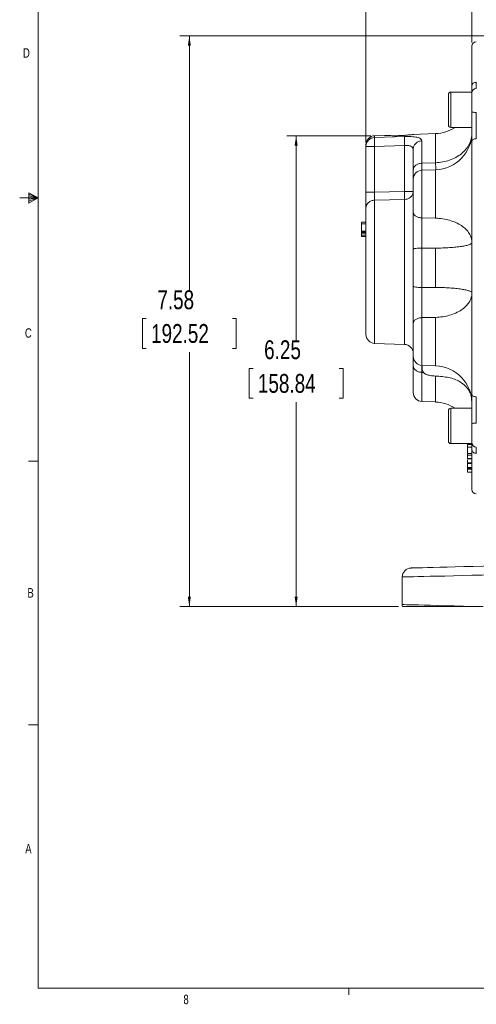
# Model space of a CAD drawing. Header units: inches. Extents: x 0.3 to 33.9, y 0.2 to 21.7.
# Tile 1 of 22: x 0.3 to 6.3, y 0.2 to 13.3. Entities that reach past the tile are written whole.
import ezdxf

# ---------------------------------------------------------------- set-up
doc = ezdxf.new("R2010")
doc.units = ezdxf.units.IN
doc.header["$MEASUREMENT"] = 0
doc.layers.add('SLD-0', color=7, linetype='Continuous', lineweight=15)
doc.styles.add('SLDTEXTSTYLE0', font='TXT', dxfattribs={"width": 0.75})
doc.dimstyles.new('SLDDIMSTYLE0', dxfattribs={"dimtxt": 0.25, "dimasz": 0.13, "dimexe": 0, "dimexo": 0.0625, "dimgap": 0.0625, "dimtad": 0, "dimtih": 1, "dimtoh": 1, "dimrnd": 1e-09, "dimzin": 12, "dimdsep": 46, "dimtxsty": 'SLDTEXTSTYLE0', "dimsah": 1, "dimcen": 0.09, "dimadec": 0, "dimazin": 3, "dimtfac": 1, "dimtofl": 0, "dimtmove": 0, "dimatfit": 3, "dimfxl": 1, "dimfrac": 2, "dimtolj": 1, "dimtzin": 12, "dimarcsym": 0})

# ---------------------------------------------------------------- blocks, each defined once
blk = doc.blocks.new('_D_6')
at = {"layer": 'SLD-0'}
for p, q in [((4.876, 11.643), (4.876, 15.227)), ((4.876, 15.102), (6.156, 15.102)), ((6.296, 15.138), (6.245, 15.138)), ((6.245, 15.138), (6.245, 14.742)), ((7.438, 15.138), (7.489, 15.138)), ((7.489, 15.138), (7.489, 14.742)), ((8.858, 15.102), (7.578, 15.102)), ((6.245, 14.742), (6.296, 14.742)), ((7.489, 14.742), (7.438, 14.742))]:
    blk.add_line(p, q, dxfattribs=at)
for points in [[(4.876, 15.102), (5.006, 15.082), (5.006, 15.122)], [(8.858, 15.102), (8.728, 15.122), (8.728, 15.082)]]:
    blk.add_solid(points, dxfattribs=at)
at = {"layer": 'SLD-0', "char_height": 0.25, "attachment_point": 1, "style": 'SLDTEXTSTYLE0'}
for s, insert in [('3.98', (6.442, 15.511, -0.858)), ('101.16', (6.359, 15.064, -0.858))]:
    blk.add_mtext(s, dxfattribs=dict(at, insert=insert))
blk = doc.blocks.new('_D_7')
at = {"layer": 'SLD-0'}
for p, q in [((6.284, 12.972), (6.284, 14.032)), ((6.284, 13.907), (6.952, 13.907)), ((7.092, 13.944), (7.041, 13.944)), ((7.041, 13.944), (7.041, 13.547)), ((8.05, 13.944), (8.101, 13.944)), ((8.101, 13.944), (8.101, 13.547)), ((8.858, 13.907), (8.19, 13.907)), ((7.041, 13.547), (7.092, 13.547)), ((8.101, 13.547), (8.05, 13.547))]:
    blk.add_line(p, q, dxfattribs=at)
for points in [[(6.284, 13.907), (6.414, 13.887), (6.414, 13.927)], [(8.858, 13.907), (8.728, 13.927), (8.728, 13.887)]]:
    blk.add_solid(points, dxfattribs=at)
at = {"layer": 'SLD-0', "char_height": 0.25, "attachment_point": 1, "style": 'SLDTEXTSTYLE0'}
for s, insert in [('2.57', (7.146, 14.317, -0.858)), ('65.39', (7.155, 13.869, -0.858))]:
    blk.add_mtext(s, dxfattribs=dict(at, insert=insert))
blk = doc.blocks.new('_D_10')
at = {"layer": 'SLD-0'}
for p, q in [((4.942, 11.734), (3.825, 11.734)), ((3.95, 11.734), (3.95, 9.018)), ((3.378, 8.644), (3.327, 8.644)), ((3.327, 8.644), (3.327, 8.248)), ((4.521, 8.644), (4.572, 8.644)), ((4.572, 8.644), (4.572, 8.248)), ((3.327, 8.248), (3.378, 8.248)), ((4.572, 8.248), (4.521, 8.248)), ((3.95, 5.481), (3.95, 8.197)), ((5.311, 5.481), (3.825, 5.481))]:
    blk.add_line(p, q, dxfattribs=at)
for points in [[(3.95, 11.734), (3.93, 11.604), (3.97, 11.604)], [(3.95, 5.481), (3.97, 5.611), (3.93, 5.611)]]:
    blk.add_solid(points, dxfattribs=at)
at = {"layer": 'SLD-0', "char_height": 0.25, "attachment_point": 1, "style": 'SLDTEXTSTYLE0'}
for s, insert in [('6.25', (3.525, 9.017, -0.858)), ('158.84', (3.442, 8.57, -0.858))]:
    blk.add_mtext(s, dxfattribs=dict(at, insert=insert))
blk = doc.blocks.new('_D_11')
at = {"layer": 'SLD-0'}
for p, q in [((8.808, 13.06), (2.407, 13.06)), ((2.532, 13.06), (2.532, 9.681)), ((1.961, 9.307), (1.91, 9.307)), ((1.91, 9.307), (1.91, 8.91)), ((3.104, 9.307), (3.155, 9.307)), ((3.155, 9.307), (3.155, 8.91)), ((1.91, 8.91), (1.961, 8.91)), ((3.155, 8.91), (3.104, 8.91)), ((2.532, 5.481), (2.532, 8.86)), ((5.311, 5.481), (2.407, 5.481))]:
    blk.add_line(p, q, dxfattribs=at)
for points in [[(2.532, 13.06), (2.512, 12.93), (2.552, 12.93)], [(2.532, 5.481), (2.552, 5.611), (2.512, 5.611)]]:
    blk.add_solid(points, dxfattribs=at)
at = {"layer": 'SLD-0', "char_height": 0.25, "attachment_point": 1, "style": 'SLDTEXTSTYLE0'}
for s, insert in [('7.58', (2.107, 9.68, -0.858)), ('192.52', (2.024, 9.233, -0.858))]:
    blk.add_mtext(s, dxfattribs=dict(at, insert=insert))

msp = doc.modelspace()

# ---------------------------------------------------------------- linework, layer by layer
at = {"color": 7, "linetype": 'Continuous', "lineweight": 15}
for p, q in [((6.284, 12.314), (6.004, 12.314)), ((6.284, 12.314), (6.284, 11.845)), ((5.972, 12.282), (5.972, 11.877)), ((6.004, 11.845), (6.284, 11.845)), ((5.123, 11.739), (4.992, 11.734)), ((4.992, 11.711), (5.388, 11.723)), ((5.801, 11.763), (5.505, 11.752)), ((5.62, 11.667), (5.62, 11.37)), ((4.876, 11.614), (4.876, 11.593)), ((4.876, 11.593), (4.992, 11.593)), ((4.876, 10.985), (4.876, 11.593)), ((4.992, 11.593), (5.388, 11.605)), ((4.992, 11.593), (4.992, 10.985)), ((5.388, 11.605), (5.388, 10.994)), ((5.62, 11.37), (5.801, 11.376)), ((5.801, 11.283), (5.62, 11.276)), ((4.992, 10.985), (5.388, 10.994)), ((4.992, 10.878), (5.388, 10.887)), ((5.62, 10.642), (5.801, 10.639)), ((4.876, 10.588), (4.816, 10.588)), ((4.876, 10.566), (4.816, 10.566)), ((4.816, 10.566), (4.816, 10.467)), ((4.816, 10.467), (4.876, 10.467)), ((4.816, 10.453), (4.876, 10.453)), ((4.816, 10.439), (4.876, 10.439)), ((4.816, 10.439), (4.816, 10.415)), ((4.876, 10.415), (4.816, 10.415)), ((4.876, 10.396), (4.816, 10.396)), ((5.801, 10.242), (5.62, 10.243)), ((5.62, 10.243), (5.62, 9.718)), ((5.801, 9.719), (5.801, 10.242)), ((5.62, 9.718), (5.801, 9.719)), ((5.801, 9.322), (5.62, 9.318)), ((4.992, 8.976), (5.388, 8.962)), ((5.62, 8.684), (5.801, 8.678)), ((5.642, 8.59), (5.62, 8.591)), ((6.278, 8.25), (6.28, 8.22)), ((5.62, 8.204), (5.801, 8.198)), ((6.284, 8.115), (6.004, 8.115)), ((6.284, 8.115), (6.284, 7.646)), ((6.004, 7.646), (6.284, 7.646)), ((6.284, 7.646), (6.224, 7.646)), ((6.224, 7.646), (6.224, 7.644)), ((6.284, 7.635), (6.224, 7.635)), ((6.224, 7.61), (6.224, 7.606)), ((6.284, 7.599), (6.224, 7.599)), ((6.284, 7.515), (6.224, 7.515)), ((6.224, 7.512), (6.284, 7.512)), ((6.224, 7.506), (6.224, 7.493)), ((6.284, 7.493), (6.224, 7.493)), ((6.284, 7.447), (6.224, 7.447)), ((6.224, 7.445), (6.284, 7.445)), ((6.284, 7.392), (6.224, 7.392)), ((6.224, 7.391), (6.284, 7.391)), ((6.224, 7.385), (6.224, 7.38)), ((6.284, 7.38), (6.224, 7.38)), ((6.224, 7.328), (6.284, 7.328)), ((6.284, 7.321), (6.224, 7.321)), ((6.284, 7.304), (6.224, 7.304)), ((6.224, 7.265), (6.284, 7.265)), ((5.358, 5.873), (5.358, 5.507))]:
    msp.add_line(p, q, dxfattribs=at)
at = {"color": 8, "linetype": 'Continuous', "lineweight": 15}
for p, q in [((6.004, 12.314), (6.004, 11.845)), ((4.992, 11.734), (4.992, 11.711)), ((5.801, 11.376), (5.801, 11.763)), ((5.62, 11.276), (5.62, 10.642)), ((5.801, 10.639), (5.801, 11.283)), ((4.992, 8.976), (4.992, 10.878)), ((5.388, 8.962), (5.388, 10.887)), ((5.62, 9.318), (5.62, 8.684)), ((5.801, 8.678), (5.801, 9.322)), ((5.62, 8.591), (5.62, 8.204)), ((5.801, 8.198), (5.801, 8.542)), ((6.004, 8.115), (6.004, 7.646))]:
    msp.add_line(p, q, dxfattribs=at)
at = {"color": 7, "linetype": 'Continuous', "lineweight": 15, "flags": 128}
for points in [[(7.306, 6.041), (7.153, 6.037), (7.002, 6.033), (6.854, 6.03), (6.708, 6.026), (6.567, 6.022), (6.431, 6.018), (6.301, 6.015), (6.178, 6.012), (6.063, 6.009), (5.956, 6.006), (5.859, 6.003), (5.771, 6.001), (5.694, 5.999), (5.628, 5.997), (5.574, 5.996), (5.531, 5.995), (5.5, 5.994), (5.481, 5.994), (5.475, 5.993)], [(5.358, 5.873), (5.364, 5.874), (5.382, 5.874), (5.412, 5.875), (5.453, 5.876), (5.506, 5.877), (5.569, 5.879), (5.643, 5.88), (5.728, 5.883), (5.822, 5.885), (5.926, 5.887), (6.038, 5.89), (6.157, 5.893), (6.284, 5.896), (6.418, 5.9), (6.557, 5.903), (6.701, 5.907), (6.848, 5.91), (6.999, 5.914), (7.152, 5.918), (7.306, 5.921)], [(6.435, 5.481), (6.3, 5.484), (6.171, 5.487), (6.049, 5.49), (5.935, 5.493), (5.83, 5.496), (5.734, 5.498), (5.648, 5.5), (5.573, 5.502), (5.508, 5.504), (5.455, 5.505), (5.413, 5.506), (5.383, 5.507), (5.364, 5.507), (5.358, 5.507)]]:
    msp.add_lwpolyline(points, dxfattribs=at)
at = {"color": 7, "linetype": 'Continuous', "lineweight": 15}
for centre, radius, start, end in [((6.344, 12.922), 0.06, 92, 180), ((6.004, 12.282), 0.032, 90, 180), ((6.344, 12.302), 0.06, 92, 180), ((5.784, 12.262), 0.5, 272, 303.4647), ((5.784, 11.782), 0.5, 272, 0), ((6.004, 11.877), 0.032, 180, 270), ((4.996, 11.614), 0.12, 92, 180), ((4.995, 11.592), 0.119, 91.6062, 179.6359), ((5.624, 11.156), 0.12, 92, 180), ((4.996, 9.096), 0.12, 180, 268), ((5.384, 8.843), 0.12, 0, 88), ((5.624, 8.804), 0.12, 180, 268), ((5.784, 8.178), 0.5, 0, 88), ((5.624, 8.324), 0.12, 180, 268), ((5.784, 7.698), 0.5, 56.5353, 88), ((6.004, 8.083), 0.032, 90, 180), ((6.004, 7.678), 0.032, 180, 270), ((6.344, 7.659), 0.06, 180, 268), ((6.344, 7.038), 0.06, 180, 268), ((5.478, 5.873), 0.12, 91.5, 180), ((5.478, 5.507), 0.12, 180, 192.7574)]:
    msp.add_arc(centre, radius, start, end, dxfattribs=at)
for points, knots in [([(6.284, 12.396), (6.284, 12.448), (6.284, 12.553), (6.284, 12.681), (6.284, 12.787), (6.284, 12.864), (6.284, 12.913), (6.284, 12.919), (6.284, 12.922)], [0, 0, 0, 0, 0.159873, 0.322664, 0.488197, 0.657718, 0.828396, 1, 1, 1, 1]), ([(6.284, 12.396), (6.285, 12.402), (6.286, 12.415), (6.3, 12.431), (6.319, 12.442), (6.334, 12.444), (6.342, 12.445)], [0, 0, 0, 0, 0.25, 0.5, 0.749998, 1, 1, 1, 1]), ([(6.284, 12.312), (6.284, 12.321), (6.284, 12.341), (6.284, 12.377), (6.284, 12.396)], [0, 0, 0, 0, 0.497608, 1, 1, 1, 1]), ([(6.284, 12.051), (6.284, 12.068), (6.284, 12.102), (6.284, 12.152), (6.284, 12.198), (6.284, 12.238), (6.284, 12.27), (6.284, 12.291), (6.284, 12.302), (6.284, 12.301), (6.284, 12.3)], [0, 0, 0, 0, 0.132662, 0.26886, 0.405058, 0.53772, 0.670382, 0.80658, 0.942778, 1, 1, 1, 1]), ([(6.284, 12.051), (6.285, 12.05), (6.286, 12.048), (6.3, 12.046), (6.319, 12.044), (6.334, 12.044), (6.342, 12.044)], [0, 0, 0, 0, 0.249999, 0.499999, 0.749998, 1, 1, 1, 1]), ([(6.284, 11.66), (6.284, 11.69), (6.284, 11.748), (6.284, 11.846), (6.284, 11.949), (6.284, 12.017), (6.284, 12.051)], [0, 0, 0, 0, 0.250001, 0.499962, 0.749995, 1, 1, 1, 1]), ([(6.342, 11.695), (6.342, 11.704), (6.342, 11.727), (6.342, 11.761), (6.342, 11.802), (6.342, 11.845), (6.342, 11.9), (6.342, 11.966), (6.342, 12.016), (6.342, 12.044)], [0, 0, 0, 0, 0.093134, 0.221777, 0.318053, 0.456595, 0.594338, 0.772833, 1, 1, 1, 1]), ([(4.992, 11.711), (4.991, 11.709), (4.991, 11.705), (4.99, 11.692), (4.99, 11.67), (4.99, 11.635), (4.991, 11.607), (4.992, 11.593)], [0, 0, 0, 0, 0.162091, 0.299678, 0.500679, 0.758229, 1, 1, 1, 1]), ([(5.428, 11.743), (5.411, 11.741), (5.373, 11.738), (5.307, 11.735), (5.238, 11.734), (5.178, 11.736), (5.138, 11.738), (5.12, 11.739), (5.122, 11.739), (5.123, 11.739)], [0, 0, 0, 0, 0.13768, 0.302771, 0.47042, 0.636329, 0.796692, 0.949168, 1, 1, 1, 1]), ([(5.388, 11.723), (5.388, 11.719), (5.387, 11.711), (5.387, 11.683), (5.387, 11.647), (5.388, 11.619), (5.388, 11.605)], [0, 0, 0, 0, 0.250114, 0.5, 0.749886, 1, 1, 1, 1]), ([(5.388, 11.723), (5.404, 11.723), (5.435, 11.724), (5.479, 11.722), (5.52, 11.719), (5.567, 11.712), (5.61, 11.696), (5.616, 11.677), (5.62, 11.667)], [0, 0, 0, 0, 0.120862, 0.242382, 0.365038, 0.48991, 0.743079, 1, 1, 1, 1]), ([(5.505, 11.752), (5.505, 11.752), (5.509, 11.753), (5.493, 11.75), (5.463, 11.746), (5.437, 11.744), (5.428, 11.743)], [0, 0, 0, 0, 0.084586, 0.441347, 0.798912, 1, 1, 1, 1]), ([(5.504, 11.553), (5.505, 11.568), (5.509, 11.597), (5.536, 11.634), (5.574, 11.661), (5.604, 11.665), (5.62, 11.667)], [0, 0, 0, 0, 0.25, 0.5, 0.75, 1, 1, 1, 1]), ([(6.284, 11.768), (6.282, 11.743), (6.278, 11.693), (6.25, 11.62), (6.206, 11.553), (6.146, 11.494), (6.072, 11.445), (5.988, 11.408), (5.897, 11.383), (5.833, 11.379), (5.801, 11.376)], [0, 0, 0, 0, 0.125, 0.25, 0.375, 0.5, 0.625, 0.75, 0.875, 1, 1, 1, 1]), ([(6.284, 11.66), (6.285, 11.665), (6.286, 11.673), (6.3, 11.685), (6.319, 11.693), (6.334, 11.694), (6.342, 11.695)], [0, 0, 0, 0, 0.249999, 0.499999, 0.749999, 1, 1, 1, 1]), ([(6.284, 8.3), (6.284, 8.38), (6.284, 8.541), (6.284, 8.803), (6.284, 9.081), (6.284, 9.372), (6.284, 9.674), (6.284, 9.98), (6.284, 10.287), (6.284, 10.588), (6.284, 10.88), (6.284, 11.158), (6.284, 11.42), (6.284, 11.581), (6.284, 11.66)], [0, 0, 0, 0, 0.079937, 0.161332, 0.244098, 0.328859, 0.414198, 0.5, 0.585797, 0.671136, 0.755901, 0.838663, 0.920061, 1, 1, 1, 1]), ([(5.388, 11.605), (5.396, 11.605), (5.412, 11.606), (5.435, 11.604), (5.455, 11.601), (5.472, 11.596), (5.486, 11.589), (5.5, 11.576), (5.502, 11.562), (5.504, 11.553)], [0, 0, 0, 0, 0.126138, 0.24819, 0.366907, 0.4831, 0.607894, 0.735385, 1, 1, 1, 1]), ([(5.504, 11.553), (5.504, 11.531), (5.504, 11.486), (5.504, 11.392), (5.504, 11.315), (5.504, 11.276)], [0, 0, 0, 0, 0.33326, 0.666756, 1, 1, 1, 1]), ([(5.504, 11.276), (5.505, 11.288), (5.509, 11.312), (5.536, 11.343), (5.574, 11.365), (5.604, 11.368), (5.62, 11.37)], [0, 0, 0, 0, 0.25, 0.5, 0.75, 1, 1, 1, 1]), ([(5.504, 11.165), (5.504, 11.177), (5.504, 11.202), (5.504, 11.25), (5.504, 11.276)], [0, 0, 0, 0, 0.469641, 1, 1, 1, 1]), ([(5.801, 11.376), (5.802, 11.356), (5.803, 11.315), (5.803, 11.295), (5.803, 11.285)], [0, 0, 0, 0, 0.512466, 1, 1, 1, 1]), ([(5.504, 11.154), (5.504, 11.154), (5.504, 11.157), (5.504, 11.135), (5.504, 11.09), (5.504, 11.026), (5.504, 10.95), (5.504, 10.868), (5.504, 10.786), (5.504, 10.742), (5.504, 10.72)], [0, 0, 0, 0, 0.050521, 0.188956, 0.327391, 0.459304, 0.591217, 0.729652, 0.868087, 1, 1, 1, 1]), ([(4.876, 10.985), (4.877, 10.985), (4.881, 10.985), (4.908, 10.985), (4.946, 10.985), (4.976, 10.985), (4.992, 10.985)], [0, 0, 0, 0, 0.25, 0.5, 0.750001, 1, 1, 1, 1]), ([(4.876, 10.771), (4.876, 10.782), (4.876, 10.805), (4.876, 10.858), (4.876, 10.919), (4.876, 10.963), (4.876, 10.985)], [0, 0, 0, 0, 0.250351, 0.500132, 0.750013, 1, 1, 1, 1]), ([(4.992, 10.985), (4.991, 10.973), (4.991, 10.948), (4.991, 10.918), (4.991, 10.893), (4.991, 10.883), (4.992, 10.878)], [0, 0, 0, 0, 0.266777, 0.559333, 0.763657, 1, 1, 1, 1]), ([(5.388, 10.887), (5.403, 10.889), (5.434, 10.893), (5.472, 10.918), (5.499, 10.952), (5.502, 10.98), (5.504, 10.994)], [0, 0, 0, 0, 0.2499999, 0.5000003, 0.7500001, 1, 1, 1, 1]), ([(5.388, 10.994), (5.403, 10.994), (5.434, 10.994), (5.472, 10.994), (5.499, 10.994), (5.502, 10.994), (5.504, 10.994)], [0, 0, 0, 0, 0.25, 0.5, 0.75, 1, 1, 1, 1]), ([(5.388, 10.994), (5.388, 10.983), (5.389, 10.961), (5.389, 10.93), (5.389, 10.904), (5.388, 10.893), (5.388, 10.887)], [0, 0, 0, 0, 0.250045, 0.5, 0.749955, 1, 1, 1, 1]), ([(4.876, 10.771), (4.877, 10.784), (4.881, 10.812), (4.908, 10.847), (4.946, 10.872), (4.976, 10.876), (4.992, 10.878)], [0, 0, 0, 0, 0.25, 0.5, 0.750001, 1, 1, 1, 1]), ([(4.876, 9.096), (4.876, 9.098), (4.876, 9.103), (4.876, 9.139), (4.876, 9.199), (4.876, 9.283), (4.876, 9.388), (4.876, 9.509), (4.876, 9.64), (4.876, 9.776), (4.876, 9.917), (4.876, 10.064), (4.876, 10.212), (4.876, 10.356), (4.876, 10.489), (4.876, 10.604), (4.876, 10.701), (4.876, 10.748), (4.876, 10.771)], [0, 0, 0, 0, 0.059425, 0.12141, 0.185227, 0.25, 0.314773, 0.37859, 0.440575, 0.5, 0.559425, 0.62141, 0.685227, 0.75, 0.814773, 0.87859, 0.940575, 1, 1, 1, 1]), ([(5.504, 10.72), (5.505, 10.71), (5.509, 10.69), (5.536, 10.665), (5.574, 10.647), (5.604, 10.644), (5.62, 10.642)], [0, 0, 0, 0, 0.25, 0.5, 0.75, 1, 1, 1, 1]), ([(5.504, 10.225), (5.504, 10.27), (5.504, 10.358), (5.504, 10.49), (5.504, 10.614), (5.504, 10.685), (5.504, 10.72)], [0, 0, 0, 0, 0.250628, 0.501002, 0.750578, 1, 1, 1, 1]), ([(5.62, 10.642), (5.62, 10.623), (5.619, 10.587), (5.619, 10.518), (5.619, 10.455), (5.619, 10.399), (5.619, 10.366), (5.619, 10.328), (5.619, 10.288), (5.62, 10.256), (5.62, 10.243)], [0, 0, 0, 0, 0.173075, 0.322557, 0.542416, 0.642138, 0.716632, 0.777709, 0.906675, 1, 1, 1, 1]), ([(6.284, 10.315), (6.282, 10.336), (6.278, 10.377), (6.25, 10.437), (6.206, 10.493), (6.146, 10.542), (6.072, 10.582), (5.988, 10.613), (5.897, 10.633), (5.833, 10.637), (5.801, 10.639)], [0, 0, 0, 0, 0.125, 0.25, 0.375, 0.5, 0.625, 0.75, 0.875, 1, 1, 1, 1]), ([(4.816, 10.588), (4.816, 10.588), (4.816, 10.588), (4.816, 10.585), (4.816, 10.581), (4.816, 10.574), (4.816, 10.569), (4.816, 10.566)], [0, 0, 0, 0, 0.223084, 0.378096, 0.533766, 0.720443, 1, 1, 1, 1]), ([(4.816, 10.453), (4.816, 10.454), (4.816, 10.456), (4.816, 10.46), (4.816, 10.464), (4.816, 10.467), (4.816, 10.467), (4.816, 10.467)], [0, 0, 0, 0, 0.122712, 0.245202, 0.422711, 0.701515, 1, 1, 1, 1]), ([(4.816, 10.453), (4.816, 10.452), (4.816, 10.449), (4.816, 10.446), (4.816, 10.442), (4.816, 10.439), (4.816, 10.439), (4.816, 10.439)], [0, 0, 0, 0, 0.122267, 0.275233, 0.499971, 0.800379, 1, 1, 1, 1]), ([(4.816, 10.415), (4.816, 10.413), (4.816, 10.408), (4.816, 10.402), (4.816, 10.398), (4.816, 10.396), (4.816, 10.396), (4.816, 10.396)], [0, 0, 0, 0, 0.219538, 0.497685, 0.778259, 0.919006, 1, 1, 1, 1]), ([(5.62, 10.243), (5.604, 10.243), (5.574, 10.242), (5.536, 10.238), (5.509, 10.232), (5.505, 10.228), (5.504, 10.225)], [0, 0, 0, 0, 0.25, 0.5, 0.75, 1, 1, 1, 1]), ([(5.504, 10.225), (5.504, 10.144), (5.504, 9.98), (5.504, 9.817), (5.504, 9.735)], [0, 0, 0, 0, 0.5, 1, 1, 1, 1]), ([(5.801, 10.242), (5.833, 10.242), (5.897, 10.243), (5.988, 10.248), (6.072, 10.254), (6.146, 10.264), (6.206, 10.275), (6.25, 10.287), (6.278, 10.301), (6.282, 10.31), (6.284, 10.315)], [0, 0, 0, 0, 0.1249999, 0.2499998, 0.3750001, 0.5, 0.6249999, 0.7499999, 0.875, 1, 1, 1, 1]), ([(5.504, 9.24), (5.504, 9.276), (5.504, 9.347), (5.504, 9.472), (5.504, 9.603), (5.504, 9.691), (5.504, 9.735)], [0, 0, 0, 0, 0.250628, 0.501002, 0.750578, 1, 1, 1, 1]), ([(5.504, 9.735), (5.505, 9.733), (5.509, 9.729), (5.536, 9.723), (5.574, 9.719), (5.604, 9.718), (5.62, 9.718)], [0, 0, 0, 0, 0.25, 0.5, 0.75, 1, 1, 1, 1]), ([(5.62, 9.718), (5.62, 9.693), (5.619, 9.647), (5.619, 9.57), (5.619, 9.504), (5.619, 9.451), (5.619, 9.421), (5.619, 9.388), (5.619, 9.353), (5.62, 9.329), (5.62, 9.318)], [0, 0, 0, 0, 0.173075, 0.322557, 0.542416, 0.642138, 0.716631, 0.777709, 0.906676, 1, 1, 1, 1]), ([(6.275, 9.659), (6.275, 9.659), (6.272, 9.664), (6.249, 9.673), (6.206, 9.686), (6.146, 9.697), (6.072, 9.706), (5.988, 9.713), (5.897, 9.718), (5.833, 9.719), (5.801, 9.719)], [0, 0, 0, 0, 0.005782, 0.147813, 0.289845, 0.431876, 0.573907, 0.715938, 0.857969, 1, 1, 1, 1]), ([(5.801, 9.322), (5.833, 9.324), (5.897, 9.327), (5.988, 9.348), (6.072, 9.378), (6.146, 9.419), (6.206, 9.468), (6.249, 9.524), (6.273, 9.567), (6.276, 9.592), (6.276, 9.596)], [0, 0, 0, 0, 0.13899, 0.27798, 0.41697, 0.55596, 0.69495, 0.83394, 0.97293, 1, 1, 1, 1]), ([(5.62, 9.318), (5.604, 9.317), (5.574, 9.314), (5.536, 9.296), (5.509, 9.27), (5.505, 9.25), (5.504, 9.24)], [0, 0, 0, 0, 0.25, 0.5, 0.75, 1, 1, 1, 1]), ([(5.504, 9.24), (5.504, 9.219), (5.504, 9.174), (5.504, 9.093), (5.504, 9.01), (5.504, 8.934), (5.504, 8.87), (5.504, 8.825), (5.504, 8.804), (5.504, 8.806), (5.504, 8.807)], [0, 0, 0, 0, 0.131913, 0.270348, 0.408783, 0.540696, 0.672609, 0.811044, 0.949479, 1, 1, 1, 1]), ([(5.504, 8.685), (5.504, 8.711), (5.504, 8.759), (5.504, 8.784), (5.504, 8.796)], [0, 0, 0, 0, 0.532383, 1, 1, 1, 1]), ([(5.508, 8.775), (5.508, 8.775), (5.506, 8.776), (5.505, 8.764), (5.504, 8.743), (5.504, 8.726), (5.504, 8.721)], [0, 0, 0, 0, 0.054504, 0.513774, 0.85208, 1, 1, 1, 1]), ([(5.62, 8.591), (5.604, 8.593), (5.574, 8.596), (5.536, 8.618), (5.509, 8.648), (5.505, 8.673), (5.504, 8.685)], [0, 0, 0, 0, 0.25, 0.5, 0.75, 1, 1, 1, 1]), ([(5.504, 8.685), (5.504, 8.649), (5.504, 8.578), (5.504, 8.491), (5.504, 8.418), (5.504, 8.365), (5.504, 8.331), (5.504, 8.326), (5.504, 8.324)], [0, 0, 0, 0, 0.1583568, 0.3202623, 0.485487, 0.6556623, 0.8272624, 1, 1, 1, 1]), ([(5.619, 8.684), (5.619, 8.683), (5.619, 8.679), (5.619, 8.668), (5.619, 8.655), (5.619, 8.639), (5.619, 8.618), (5.62, 8.599), (5.62, 8.591)], [0, 0, 0, 0, 0.090095, 0.288391, 0.436522, 0.557975, 0.814424, 1, 1, 1, 1]), ([(5.626, 8.684), (5.626, 8.684), (5.626, 8.68), (5.624, 8.671), (5.622, 8.659), (5.622, 8.64), (5.625, 8.622), (5.631, 8.605), (5.643, 8.585), (5.672, 8.563), (5.72, 8.55), (5.781, 8.544), (5.853, 8.539), (5.932, 8.531), (6.014, 8.515), (6.087, 8.49), (6.153, 8.452), (6.201, 8.409), (6.237, 8.364), (6.25, 8.336), (6.257, 8.321)], [0, 0, 0, 0, 0.006542, 0.045231, 0.087693, 0.124779, 0.141997, 0.158758, 0.190385, 0.22003, 0.283059, 0.35421, 0.429336, 0.52902, 0.623427, 0.712786, 0.789946, 0.88473, 0.940773, 1, 1, 1, 1]), ([(6.284, 8.3), (6.285, 8.296), (6.286, 8.287), (6.3, 8.276), (6.319, 8.268), (6.334, 8.267), (6.342, 8.266)], [0, 0, 0, 0, 0.25, 0.499999, 0.749998, 1, 1, 1, 1]), ([(6.284, 7.909), (6.284, 7.944), (6.284, 8.012), (6.284, 8.114), (6.284, 8.213), (6.284, 8.271), (6.284, 8.3)], [0, 0, 0, 0, 0.250001, 0.499962, 0.749995, 1, 1, 1, 1]), ([(6.342, 7.917), (6.342, 7.928), (6.342, 7.955), (6.342, 7.994), (6.342, 8.039), (6.342, 8.084), (6.342, 8.138), (6.342, 8.201), (6.342, 8.243), (6.342, 8.266)], [0, 0, 0, 0, 0.093134, 0.221777, 0.318054, 0.456595, 0.594338, 0.772833, 1, 1, 1, 1]), ([(5.972, 8.083), (5.972, 8.081), (5.972, 8.077), (5.972, 8.051), (5.972, 8.025), (5.972, 7.993), (5.972, 7.946), (5.972, 7.881), (5.972, 7.816), (5.972, 7.769), (5.972, 7.737), (5.972, 7.711), (5.972, 7.685), (5.972, 7.681), (5.972, 7.678)], [0, 0, 0, 0, 0.119728, 0.18418, 0.25, 0.31582, 0.380271, 0.5, 0.619729, 0.68418, 0.75, 0.81582, 0.880272, 1, 1, 1, 1]), ([(6.284, 7.909), (6.285, 7.91), (6.286, 7.912), (6.3, 7.915), (6.319, 7.917), (6.334, 7.917), (6.342, 7.917)], [0, 0, 0, 0, 0.249999, 0.499999, 0.749999, 1, 1, 1, 1]), ([(6.284, 7.66), (6.284, 7.66), (6.284, 7.659), (6.284, 7.669), (6.284, 7.691), (6.284, 7.723), (6.284, 7.762), (6.284, 7.809), (6.284, 7.859), (6.284, 7.893), (6.284, 7.909)], [0, 0, 0, 0, 0.057222, 0.19342, 0.329618, 0.46228, 0.594942, 0.73114, 0.867338, 1, 1, 1, 1]), ([(6.224, 7.634), (6.224, 7.634), (6.224, 7.634), (6.224, 7.624), (6.224, 7.612), (6.224, 7.601), (6.224, 7.599)], [0, 0, 0, 0, 0.17022, 0.520062, 0.873244, 1, 1, 1, 1]), ([(6.224, 7.599), (6.224, 7.594), (6.224, 7.583), (6.224, 7.561), (6.224, 7.539), (6.224, 7.522), (6.224, 7.517), (6.224, 7.515)], [0, 0, 0, 0, 0.136117, 0.367253, 0.679817, 0.866893, 1, 1, 1, 1]), ([(6.284, 7.565), (6.284, 7.583), (6.284, 7.62), (6.284, 7.639), (6.284, 7.649)], [0, 0, 0, 0, 0.50239, 1, 1, 1, 1]), ([(6.224, 7.503), (6.224, 7.501), (6.224, 7.496), (6.224, 7.484), (6.224, 7.473), (6.224, 7.468), (6.224, 7.467)], [0, 0, 0, 0, 0.267908, 0.721068, 0.941076, 1, 1, 1, 1]), ([(6.224, 7.493), (6.224, 7.489), (6.224, 7.476), (6.224, 7.461), (6.224, 7.45), (6.224, 7.447), (6.224, 7.447)], [0, 0, 0, 0, 0.209253, 0.6495703, 0.9233871, 1, 1, 1, 1]), ([(6.224, 7.467), (6.224, 7.464), (6.224, 7.46), (6.224, 7.457), (6.224, 7.456)], [0, 0, 0, 0, 0.869272, 1, 1, 1, 1]), ([(6.284, 7.565), (6.285, 7.559), (6.286, 7.546), (6.3, 7.53), (6.319, 7.519), (6.334, 7.517), (6.342, 7.516)], [0, 0, 0, 0, 0.25, 0.499999, 0.749998, 1, 1, 1, 1]), ([(6.284, 7.038), (6.284, 7.041), (6.284, 7.048), (6.284, 7.097), (6.284, 7.174), (6.284, 7.279), (6.284, 7.408), (6.284, 7.513), (6.284, 7.565)], [0, 0, 0, 0, 0.1715935, 0.3422715, 0.511803, 0.6773255, 0.840122, 1, 1, 1, 1]), ([(6.224, 7.432), (6.224, 7.426), (6.224, 7.413), (6.224, 7.399), (6.224, 7.393), (6.224, 7.392)], [0, 0, 0, 0, 0.311758, 0.768383, 1, 1, 1, 1]), ([(6.224, 7.403), (6.224, 7.403), (6.224, 7.402), (6.224, 7.399), (6.224, 7.397)], [0, 0, 0, 0, 0.0943509, 1, 1, 1, 1]), ([(6.224, 7.375), (6.224, 7.376), (6.224, 7.378), (6.224, 7.382), (6.224, 7.384), (6.224, 7.385), (6.224, 7.385)], [0, 0, 0, 0, 0.167289, 0.402583, 0.784136, 1, 1, 1, 1]), ([(6.224, 7.38), (6.224, 7.377), (6.224, 7.366), (6.224, 7.351), (6.224, 7.338), (6.224, 7.332), (6.224, 7.329), (6.224, 7.328), (6.224, 7.328)], [0, 0, 0, 0, 0.1782282, 0.5562897, 0.767498, 0.8741667, 0.96252, 1, 1, 1, 1]), ([(6.224, 7.336), (6.224, 7.336), (6.224, 7.334), (6.224, 7.332), (6.224, 7.33)], [0, 0, 0, 0, 0.0581, 1, 1, 1, 1]), ([(6.224, 7.328), (6.224, 7.327), (6.224, 7.327), (6.224, 7.328), (6.224, 7.328)], [0, 0, 0, 0, 0.954656, 1, 1, 1, 1]), ([(6.224, 7.325), (6.224, 7.324), (6.224, 7.323), (6.224, 7.321), (6.224, 7.321), (6.224, 7.321)], [0, 0, 0, 0, 0.3348924, 0.7570635, 1, 1, 1, 1]), ([(6.224, 7.314), (6.224, 7.311), (6.224, 7.306), (6.224, 7.305), (6.224, 7.304)], [0, 0, 0, 0, 0.487698, 1, 1, 1, 1]), ([(6.224, 7.311), (6.224, 7.308), (6.224, 7.297), (6.224, 7.283), (6.224, 7.273), (6.224, 7.268), (6.224, 7.265), (6.224, 7.265), (6.224, 7.265)], [0, 0, 0, 0, 0.1782261, 0.556291, 0.7674943, 0.8741666, 0.9625199, 1, 1, 1, 1]), ([(6.435, 5.481), (6.365, 5.481), (6.23, 5.481), (6.049, 5.481), (5.888, 5.481), (5.745, 5.481), (5.623, 5.481), (5.523, 5.481), (5.437, 5.481), (5.374, 5.481), (5.366, 5.481), (5.361, 5.481)], [0, 0, 0, 0, 0.110367, 0.212962, 0.315885, 0.418482, 0.52113, 0.624104, 0.726755, 0.863377, 1, 1, 1, 1])]:
    msp.add_open_spline(points, degree=3, knots=knots, dxfattribs=at)
at = {"color": 8, "linetype": 'Continuous', "lineweight": 15}
for points, knots in [([(6.342, 12.362), (6.342, 12.363), (6.342, 12.367), (6.342, 12.38), (6.342, 12.403), (6.342, 12.43), (6.342, 12.445)], [0, 0, 0, 0, 0.113062, 0.337884, 0.629221, 1, 1, 1, 1]), ([(5.62, 11.37), (5.62, 11.355), (5.619, 11.328), (5.619, 11.296), (5.619, 11.284), (5.619, 11.277)], [0, 0, 0, 0, 0.3451521, 0.6432561, 1, 1, 1, 1]), ([(6.342, 7.516), (6.342, 7.531), (6.342, 7.558), (6.342, 7.58), (6.342, 7.594), (6.342, 7.598), (6.342, 7.599)], [0, 0, 0, 0, 0.370779, 0.662116, 0.886937, 1, 1, 1, 1])]:
    msp.add_open_spline(points, degree=3, knots=knots, dxfattribs=at)
at = {"layer": 'SLD-0'}
for p, q in [((0.523, 21.411), (0.523, 0.411)), ((0.523, 10.911), (0.28, 10.911)), ((0.399, 10.976), (0.399, 10.837)), ((0.523, 10.911), (0.399, 10.976)), ((0.399, 10.958), (0.523, 10.911)), ((0.399, 10.934), (0.523, 10.911)), ((0.399, 10.837), (0.523, 10.911)), ((0.399, 10.865), (0.523, 10.911)), ((0.399, 10.891), (0.523, 10.911)), ((0.523, 7.411), (0.398, 7.411)), ((0.523, 3.911), (0.398, 3.911)), ((33.523, 0.411), (0.523, 0.411)), ((4.648, 0.411), (4.648, 0.326))]:
    msp.add_line(p, q, dxfattribs=at)

# ---------------------------------------------------------------- texts
at = {"color": 7, "linetype": 'Continuous', "lineweight": 0, "char_height": 0.125, "attachment_point": 1, "style": 'SLDTEXTSTYLE0'}
for s, insert in [('D', (0.324, 12.896)), ('C', (0.349, 9.177)), ('B', (0.383, 5.726)), ('A', (0.354, 2.329)), ('8', (2.454, 0.326))]:
    msp.add_mtext(s, dxfattribs=dict(at, insert=insert))

# ---------------------------------------------------------------- dimensions: what is measured, and where the dimension line sits
at = {"layer": 'SLD-0'}
for base, p2, picture, middle in [((4.876, 15.102), (4.876, 11.593), '_D_6', (6.867, 15.102)), ((6.284, 13.907), (6.284, 12.922), '_D_7', (7.571, 13.907))]:
    dim = msp.add_linear_dim(base=base, p1=(8.858, 16.264), p2=p2, dimstyle='SLDDIMSTYLE0', dxfattribs=at)
    dim.commit()
    dim.dimension.update_dxf_attribs({"geometry": picture, "text_midpoint": middle, "dimtype": 160})
for base, p1, p2, picture, middle in [((2.532, 13.06), (5.361, 5.481), (8.858, 13.06), '_D_11', (2.532, 9.271)), ((3.95, 5.481), (4.992, 11.734), (5.361, 5.481), '_D_10', (3.95, 8.608))]:
    dim = msp.add_linear_dim(base=base, p1=p1, p2=p2, angle=90, dimstyle='SLDDIMSTYLE0', dxfattribs=at)
    dim.commit()
    dim.dimension.update_dxf_attribs({"geometry": picture, "text_midpoint": middle, "dimtype": 160})

doc.saveas('drawing.dxf')
